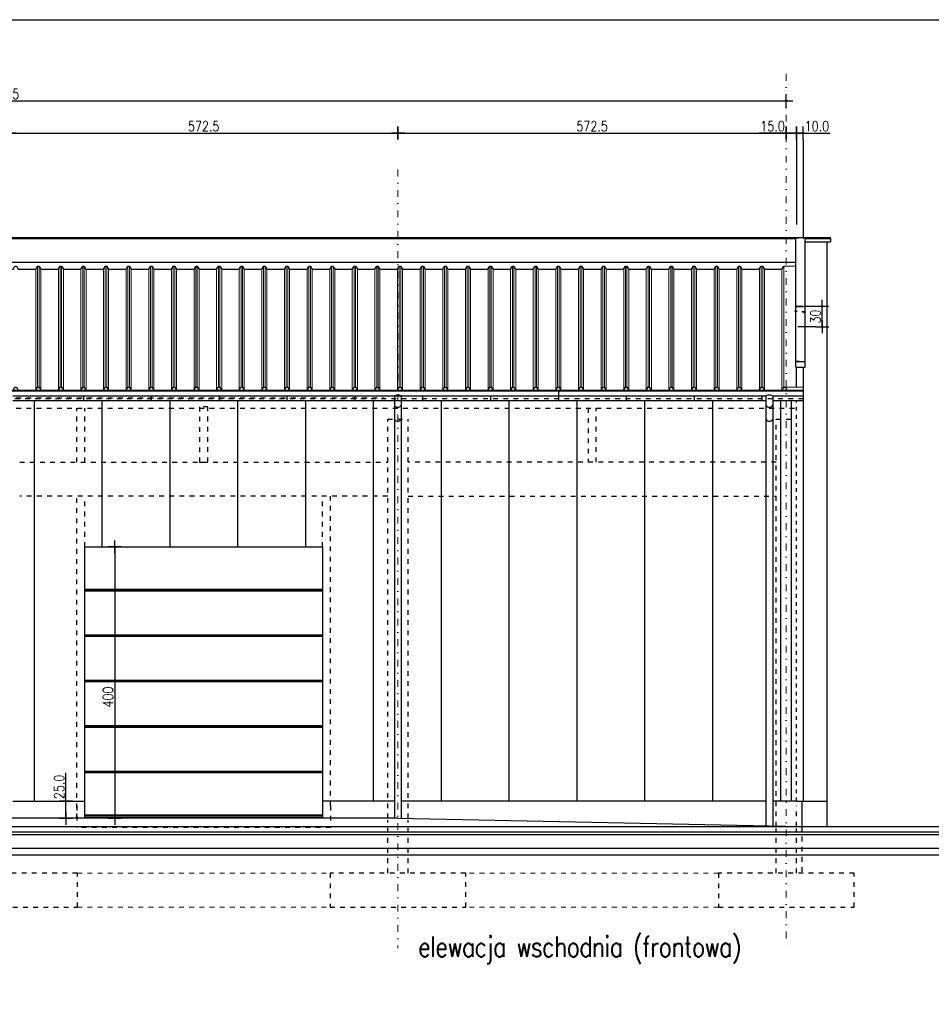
# Model space of a CAD drawing. Header units: millimetres. Extents: x 22865 to 60762, y -18816 to 15611.
# Tile 205 of 256: x 37293 to 38637, y 2875 to 4326. Entities that reach past the tile are written whole.
import ezdxf

# ---------------------------------------------------------------- set-up
doc = ezdxf.new("R2010")
doc.units = ezdxf.units.MM
for name, pattern in [('1_12', [3, 1, -1, 0, -1]), ('1_OTDI', [0]), ('CENTER', [2, 1.25, -0.25, 0.25, -0.25]), ('DASHED', [15, 7, -8]), ('HIDDEN', [0.375, 0.25, -0.125])]:
    doc.linetypes.add(name, pattern=pattern)
for name, color, linetype in [('18', 1, 'Continuous'), ('35', 3, 'Continuous'), ('bramy przemyslowe', 5, 'Continuous'), ('GR_018', 1, 'Continuous'), ('KONCEPCJA-NAWIERZCHNIE', 252, 'Continuous'), ('OPISY-KONCEPCJA', 6, 'Continuous'), ('plyty warstwowe PIR', 200, 'Continuous'), ('RAMLA', 2, 'Continuous'), ('RDZENIE', 3, 'Continuous'), ('SCIANY+ELEM-NIEWIDOCZNE', 250, 'DASHED'), ('widokowa', 2, 'Continuous'), ('WYMIARY', 6, 'Continuous')]:
    doc.layers.add(name, color=color, linetype=linetype)
doc.layers.add('CIENKA', color=1, linetype='Continuous', lineweight=13)
doc.layers.add('Nowe_Archibet 420-K Ściany_Nr_pióra__162', color=252, linetype='Continuous', lineweight=5)
doc.layers.add('OSIE SCIAN', color=151, linetype='Continuous', lineweight=18, plot=False)
doc.layers.add('sciany ppozarowe', color=10, linetype='Continuous', lineweight=18, plot=False)
doc.styles.add('1-100', font='simplex.shx', dxfattribs={"width": 0.8, "height": 15})
doc.styles.add('1-50', font='simplex.shx', dxfattribs={"width": 0.8, "height": 12})
doc.dimstyles.new('1-100', dxfattribs={"dimscale": 0.5, "dimtxt": 100, "dimasz": 1, "dimexe": 0.18, "dimexo": 0.0625, "dimgap": 5, "dimtad": 1, "dimdec": 1, "dimzin": 0, "dimdsep": 46, "dimtxsty": '1-100', "dimblk1": 'K', "dimblk2": 'K', "dimsah": 1, "dimcen": 0.09, "dimse1": 1, "dimse2": 1, "dimadec": 0, "dimazin": 0, "dimtfac": 1, "dimtdec": 1, "dimtofl": 0, "dimtmove": 0, "dimatfit": 3, "dimldrblk": 'K', "dimfxl": 0, "dimtolj": 1, "dimtzin": 0, "dimarcsym": 0})

# ---------------------------------------------------------------- blocks, each defined once
blk = doc.blocks.new('Śruba ze łbem sześciokątnym - 6 x80 mm bok')
at = {"layer": 'GR_018', "linetype": 'CENTER', "ltscale": 0.25}
blk.add_line((-21, 0), (40, 0), dxfattribs=at)
at = {"layer": 'GR_018', "linetype": 'Continuous'}
for p, q in [((-6, 5), (-11, 5)), ((-11, -4), (-11, 4)), ((-6, 2), (-11, 2)), ((-6, -5), (-6, 5)), ((-6, 5), (-6, 5)), ((-5, -5), (-5, 5)), ((-2, 9), (-4, 9)), ((-4, -9), (-4, 9)), ((-2, 9), (-2, -9)), ((0, 8), (-2, 8)), ((0, -8), (0, 8)), ((0, 3), (0, 2)), ((0, 2), (0, 2)), ((-6, -2), (-11, -2)), ((-6, -5), (-11, -5)), ((-6, -5), (-6, -5)), ((-2, -9), (-4, -9)), ((0, -8), (-2, -8))]:
    blk.add_line(p, q, dxfattribs=at)
at = {"layer": 'GR_018', "linetype": 'HIDDEN', "ltscale": 0.25}
for p, q in [((0, 3), (1, 2)), ((2, -3), (0, 3)), ((1, -2), (0, 2)), ((1, 2), (3, 2)), ((2, -2), (1, 2)), ((4, -3), (3, 3)), ((3, 3), (4, 2)), ((3, 3), (3, 2)), ((4, -2), (3, 2)), ((5, -2), (4, 2)), ((4, 2), (6, 2)), ((6, 3), (7, 2)), ((6, 3), (6, 2)), ((7, -3), (6, 3)), ((7, -2), (6, 2)), ((8, -2), (7, 2)), ((7, 2), (9, 2)), ((9, 3), (9, 2)), ((9, 3), (9, 2)), ((10, -3), (9, 3)), ((9, -2), (9, 2)), ((9, 2), (11, 2)), ((10, -2), (9, 2)), ((12, 3), (11, 2)), ((12, -2), (11, 2)), ((13, -3), (12, 3)), ((12, 3), (12, 2)), ((13, -2), (12, 2)), ((12, 2), (14, 2)), ((16, -3), (14, 3)), ((14, 3), (14, 2)), ((14, 3), (15, 2)), ((15, -2), (14, 2)), ((15, 2), (17, 2)), ((16, -2), (15, 2)), ((18, -3), (17, 3)), ((17, 3), (18, 2)), ((17, 3), (17, 2)), ((18, -2), (17, 2)), ((19, -2), (18, 2)), ((18, 2), (20, 2)), ((20, 3), (21, 2)), ((20, 3), (20, 2)), ((21, -3), (20, 3)), ((21, -2), (20, 2)), ((21, -2), (21, 2)), ((21, 2), (23, 2)), ((23, 3), (23, 2)), ((23, 3), (23, 2)), ((24, -3), (23, 3)), ((24, -2), (23, 2)), ((23, -2), (23, 2)), ((23, 2), (25, 2)), ((26, 3), (25, 2)), ((26, -2), (25, 2)), ((26, 3), (26, 2)), ((27, -3), (26, 3)), ((26, 2), (28, 2)), ((27, -2), (26, 2)), ((27, 2), (34, 2)), ((36, 0), (31, 2)), ((36, 0), (34, 2)), ((36, 0), (34, -2)), ((0, -2), (1, -2)), ((2, -3), (1, -2)), ((2, -2), (4, -2)), ((2, -3), (2, -2)), ((4, -3), (4, -2)), ((4, -3), (5, -2)), ((5, -2), (7, -2)), ((7, -3), (8, -2)), ((7, -3), (7, -2)), ((8, -2), (9, -2)), ((10, -3), (9, -2)), ((10, -3), (10, -2)), ((10, -2), (12, -2)), ((13, -3), (12, -2)), ((13, -3), (13, -2)), ((13, -2), (15, -2)), ((16, -3), (15, -2)), ((16, -2), (18, -2)), ((16, -3), (16, -2)), ((18, -3), (18, -2)), ((18, -3), (19, -2)), ((19, -2), (21, -2)), ((21, -3), (21, -2)), ((21, -3), (21, -2)), ((21, -2), (23, -2)), ((24, -3), (23, -2)), ((24, -3), (24, -2)), ((24, -2), (26, -2)), ((27, -3), (26, -2)), ((27, -3), (27, -2)), ((27, -2), (29, -2)), ((27, -2), (34, -2))]:
    blk.add_line(p, q, dxfattribs=at)
at = {"layer": 'GR_018', "linetype": 'Continuous'}
for centre, major_axis, start_param, end_param in [((-11, 4), (-0.491, 0), -1.570796, 0), ((-9, 3), (2.47, 0), 2.531707, 3.751478), ((-2, 0), (-9.23, 0), -0.312174, 0.312038), ((-6, 5), (-0.491, 0), -1.570796, 0), ((-6, 5), (-0.491, 0), 3.141593, 4.712389), ((37, 0), (-41.9, 0), -0.28188, -0.093088), ((-9, -3), (2.47, 0), 2.531707, 3.751478), ((-11, -4), (0.491, 0), 3.141593, 4.712389), ((-6, -5), (0.491, 0), 3.141593, 4.712389), ((-6, -5), (0.491, 0), 4.712389, 6.283185), ((37, 0), (41.9, 0), 3.234681, 3.423473)]:
    blk.add_ellipse(centre, major_axis=major_axis, ratio=0.814815, start_param=start_param, end_param=end_param, dxfattribs=at)
at = {"layer": 'GR_018', "linetype": 'HIDDEN', "ltscale": 0.25}
blk.add_ellipse((36, 14), major_axis=(16.7, 0), ratio=0.814815, start_param=4.129475, end_param=4.712389, dxfattribs=at)
blk = doc.blocks.new('K')
for p, q in [((-19.1, 0), (19.1, 0)), ((0, -19.1), (0, 19.1))]:
    blk.add_line(p, q)
blk.add_circle((0, 0), 2.02)
blk = doc.blocks.new('*D810')
at = {"layer": 'WYMIARY', "color": 0, "lineweight": -2}
blk.add_line((38476, 3874.3), (38476, 3903.3), dxfattribs=at)
at = {"layer": 'WYMIARY', "color": 0, "linetype": 'ByBlock', "lineweight": -2, "xscale": 0.5, "yscale": 0.5, "zscale": 0.5}
for p, rotation in [((38476, 3903.8), 90), ((38476, 3873.8), 270)]:
    blk.add_blockref('K', p, dxfattribs=dict(at, rotation=rotation))
at = {"layer": 'WYMIARY', "color": 0, "insert": (38466, 3888.8), "char_height": 15, "attachment_point": 5, "rotation": 90, "style": '1-100'}
blk.add_mtext('\\A1;30', dxfattribs=at)
blk = doc.blocks.new('*D832')
at = {"layer": 'WYMIARY', "color": 0, "lineweight": -2}
blk.add_line((37278.5, 4159.4), (37850, 4159.4), dxfattribs=at)
at = {"layer": 'WYMIARY', "color": 0, "linetype": 'ByBlock', "lineweight": -2, "xscale": 0.5, "yscale": 0.5, "zscale": 0.5, "rotation": 180}
blk.add_blockref('K', (37278, 4159.4), dxfattribs=at)
at = {"layer": 'WYMIARY', "color": 0, "linetype": 'ByBlock', "lineweight": -2, "xscale": 0.5, "yscale": 0.5, "zscale": 0.5}
blk.add_blockref('K', (37850.5, 4159.4), dxfattribs=at)
at = {"layer": 'WYMIARY', "color": 0, "insert": (37564.2, 4169.4), "char_height": 15, "attachment_point": 5, "style": '1-100'}
blk.add_mtext('\\A1;572.5', dxfattribs=at)
blk = doc.blocks.new('*D833')
at = {"layer": 'WYMIARY', "color": 0, "lineweight": -2}
blk.add_line((37851, 4159.4), (38422.5, 4159.4), dxfattribs=at)
at = {"layer": 'WYMIARY', "color": 0, "linetype": 'ByBlock', "lineweight": -2, "xscale": 0.5, "yscale": 0.5, "zscale": 0.5, "rotation": 180}
blk.add_blockref('K', (37850.5, 4159.4), dxfattribs=at)
at = {"layer": 'WYMIARY', "color": 0, "linetype": 'ByBlock', "lineweight": -2, "xscale": 0.5, "yscale": 0.5, "zscale": 0.5}
blk.add_blockref('K', (38423, 4159.4), dxfattribs=at)
at = {"layer": 'WYMIARY', "color": 0, "insert": (38136.7, 4169.4), "char_height": 15, "attachment_point": 5, "style": '1-100'}
blk.add_mtext('\\A1;572.5', dxfattribs=at)
blk = doc.blocks.new('*D834')
at = {"layer": 'WYMIARY', "color": 0, "lineweight": -2}
for p, q in [((38423, 4159.4), (38383.2, 4159.4)), ((38423.5, 4159.4), (38437.5, 4159.4))]:
    blk.add_line(p, q, dxfattribs=at)
at = {"layer": 'WYMIARY', "color": 0, "linetype": 'ByBlock', "lineweight": -2, "xscale": 0.5, "yscale": 0.5, "zscale": 0.5, "rotation": 180}
blk.add_blockref('K', (38423, 4159.4), dxfattribs=at)
at = {"layer": 'WYMIARY', "color": 0, "linetype": 'ByBlock', "lineweight": -2, "xscale": 0.5, "yscale": 0.5, "zscale": 0.5}
blk.add_blockref('K', (38438, 4159.4), dxfattribs=at)
at = {"layer": 'WYMIARY', "color": 0, "insert": (38402.8, 4169.4), "char_height": 15, "attachment_point": 5, "style": '1-100'}
blk.add_mtext('\\A1;15.0', dxfattribs=at)
blk = doc.blocks.new('*D835')
at = {"layer": 'WYMIARY', "color": 0, "lineweight": -2}
for p, q in [((38438.5, 4159.4), (38447.5, 4159.4)), ((38448, 4159.4), (38487.8, 4159.4))]:
    blk.add_line(p, q, dxfattribs=at)
at = {"layer": 'WYMIARY', "color": 0, "linetype": 'ByBlock', "lineweight": -2, "xscale": 0.5, "yscale": 0.5, "zscale": 0.5, "rotation": 180}
blk.add_blockref('K', (38438, 4159.4), dxfattribs=at)
at = {"layer": 'WYMIARY', "color": 0, "linetype": 'ByBlock', "lineweight": -2, "xscale": 0.5, "yscale": 0.5, "zscale": 0.5}
blk.add_blockref('K', (38448, 4159.4), dxfattribs=at)
at = {"layer": 'WYMIARY', "color": 0, "insert": (38468.1, 4169.4), "char_height": 15, "attachment_point": 5, "style": '1-100'}
blk.add_mtext('\\A1;10.0', dxfattribs=at)
blk = doc.blocks.new('*D836')
at = {"layer": 'WYMIARY', "color": 0, "lineweight": -2}
blk.add_line((36106, 4206.9), (38422.5, 4206.9), dxfattribs=at)
at = {"layer": 'WYMIARY', "color": 0, "linetype": 'ByBlock', "lineweight": -2, "xscale": 0.5, "yscale": 0.5, "zscale": 0.5, "rotation": 180}
blk.add_blockref('K', (36105.5, 4206.9), dxfattribs=at)
at = {"layer": 'WYMIARY', "color": 0, "linetype": 'ByBlock', "lineweight": -2, "xscale": 0.5, "yscale": 0.5, "zscale": 0.5}
blk.add_blockref('K', (38423, 4206.9), dxfattribs=at)
at = {"layer": 'WYMIARY', "color": 0, "insert": (37264.2, 4216.9), "char_height": 15, "attachment_point": 5, "style": '1-100'}
blk.add_mtext('\\A1;2317.5', dxfattribs=at)
blk = doc.blocks.new('*D837')
at = {"layer": 'WYMIARY', "color": 0, "lineweight": -2}
for p, q in [((37361.1, 3174.3), (37361.1, 3216.4)), ((37361.1, 3149.8), (37361.1, 3173.8))]:
    blk.add_line(p, q, dxfattribs=at)
at = {"layer": 'WYMIARY', "color": 0, "linetype": 'ByBlock', "lineweight": -2, "xscale": 0.5, "yscale": 0.5, "zscale": 0.5}
for p, rotation in [((37361.1, 3174.3), 90), ((37361.1, 3149.3), 270)]:
    blk.add_blockref('K', p, dxfattribs=dict(at, rotation=rotation))
at = {"layer": 'WYMIARY', "color": 0, "ltscale": 0.2, "insert": (37351.1, 3195.6), "char_height": 15, "attachment_point": 5, "rotation": 90, "style": '1-100'}
blk.add_mtext('\\A1;25.0', dxfattribs=at)
blk = doc.blocks.new('*D1593')
at = {"layer": 'WYMIARY', "color": 0, "lineweight": -2}
blk.add_line((37433.1, 3548.8), (37433.1, 3149.8), dxfattribs=at)
at = {"layer": 'WYMIARY', "color": 0, "linetype": 'ByBlock', "lineweight": -2, "xscale": 0.5, "yscale": 0.5, "zscale": 0.5}
for p, rotation in [((37433.1, 3549.3), 90), ((37433.1, 3149.3), 270)]:
    blk.add_blockref('K', p, dxfattribs=dict(at, rotation=rotation))
at = {"layer": 'WYMIARY', "color": 0, "ltscale": 0.2, "insert": (37423.1, 3328), "char_height": 15, "attachment_point": 5, "rotation": 90, "style": '1-100'}
blk.add_mtext('\\A1;400', dxfattribs=at)

msp = doc.modelspace()

# ---------------------------------------------------------------- linework, layer by layer
at = {"layer": '18'}
for p, q in [((36127.95, 4003.84), (38436.89, 4003.81)), ((38450.79, 4005.48), (38436.89, 4003.81)), ((38436.89, 3814.48), (38436.89, 4003.81)), ((38450.79, 3814.48), (38450.79, 4005.48)), ((38436.89, 3968.67), (37023.52, 3968.67)), ((38436.89, 3822.81), (38450.79, 3822.81)), ((38441.81, 3822.81), (38436.89, 3822.81)), ((38436.89, 3814.48), (38450.79, 3814.48))]:
    msp.add_line(p, q, dxfattribs=at)
at = {"layer": '35', "ltscale": 50, "const_width": 0.1}
msp.add_lwpolyline([(38437.09, 3894.53), (38437.09, 3893.83, -0.4142136), (38436.99, 3893.73, -0.4142136), (38436.89, 3893.83), (38436.89, 3904.13, -0.4142136), (38436.99, 3904.23), (38450.69, 3904.23, -0.4142136), (38450.79, 3904.13), (38450.79, 3896, -0.5773503), (38450.64, 3895.91), (38448.44, 3897.18, 0.5773503), (38448.29, 3897.1), (38448.29, 3893.83, -0.4142136), (38448.19, 3893.73), (38448.19, 3893.73, -0.4142136), (38448.09, 3893.83), (38448.09, 3894.53)], format="xyb", dxfattribs=at)
at = {"layer": '35', "const_width": 0.1}
msp.add_lwpolyline([(38432.26, 3878.54), (38437.22, 3878.54, 0.4142136), (38437.42, 3878.74), (38437.42, 3896.03)], format="xyb", dxfattribs=at)
at = {"layer": 'bramy przemyslowe', "ltscale": 0.2}
msp.add_line((38450.69, 3896), (38450.69, 3895.22), dxfattribs=at)
at = {"layer": 'bramy przemyslowe', "linetype": 'DASHED'}
msp.add_line((38447.97, 3767.81), (36122.97, 3767.81), dxfattribs=at)
at = {"layer": 'CIENKA', "color": 251}
for p, q in [((38487.97, 4005.48), (34877.97, 4005.48)), ((38487.97, 4005.48), (38487.97, 4003.81)), ((37319.19, 3963.23), (37319.19, 3784.73)), ((37321.44, 3784.73), (37321.44, 3963.23)), ((37321.44, 3963.23), (37321.44, 3784.73)), ((37352.53, 3963.23), (37352.53, 3784.73)), ((37354.78, 3963.23), (37354.78, 3784.73)), ((37385.86, 3963.23), (37385.86, 3784.73)), ((37388.12, 3963.23), (37388.12, 3784.73)), ((37419.2, 3963.23), (37419.2, 3784.73)), ((37421.45, 3784.73), (37421.45, 3963.23)), ((37421.45, 3963.23), (37421.45, 3784.73)), ((37452.53, 3963.23), (37452.53, 3784.73)), ((37454.79, 3963.23), (37454.79, 3784.73)), ((37485.87, 3963.23), (37485.87, 3784.73)), ((37488.12, 3963.23), (37488.12, 3784.73)), ((37519.2, 3963.23), (37519.2, 3784.73)), ((37521.46, 3784.73), (37521.46, 3963.23)), ((37521.46, 3963.23), (37521.46, 3784.73)), ((37552.54, 3963.23), (37552.54, 3784.73)), ((37554.79, 3963.23), (37554.79, 3784.73)), ((37585.88, 3963.23), (37585.88, 3784.73)), ((37588.13, 3963.23), (37588.13, 3784.73)), ((37619.21, 3963.23), (37619.21, 3784.73)), ((37621.47, 3784.73), (37621.47, 3963.23)), ((37621.47, 3963.23), (37621.47, 3784.73)), ((37652.55, 3963.23), (37652.55, 3784.73)), ((37654.8, 3963.23), (37654.8, 3784.73)), ((37685.89, 3963.23), (37685.89, 3784.73)), ((37688.14, 3963.23), (37688.14, 3784.73)), ((37719.22, 3963.23), (37719.22, 3784.73)), ((37721.47, 3784.73), (37721.47, 3963.23)), ((37721.47, 3963.23), (37721.47, 3784.73)), ((37752.56, 3963.23), (37752.56, 3784.73)), ((37754.81, 3963.23), (37754.81, 3784.73)), ((37785.89, 3963.23), (37785.89, 3784.73)), ((37788.15, 3963.23), (37788.15, 3784.73)), ((37819.23, 3963.23), (37819.23, 3784.73)), ((37821.48, 3784.73), (37821.48, 3963.23)), ((37821.48, 3963.23), (37821.48, 3784.73)), ((37852.56, 3963.23), (37852.56, 3784.73)), ((37854.82, 3963.23), (37854.82, 3784.73)), ((37885.9, 3963.23), (37885.9, 3784.73)), ((37888.15, 3963.23), (37888.15, 3784.73)), ((37919.23, 3963.23), (37919.23, 3784.73)), ((37921.49, 3784.73), (37921.49, 3963.23)), ((37921.49, 3963.23), (37921.49, 3784.73)), ((37952.57, 3963.23), (37952.57, 3784.73)), ((37954.82, 3963.23), (37954.82, 3784.73)), ((37985.91, 3963.23), (37985.91, 3784.73)), ((37988.16, 3963.23), (37988.16, 3784.73)), ((38019.24, 3963.23), (38019.24, 3784.73)), ((38021.5, 3784.73), (38021.5, 3963.23)), ((38021.5, 3963.23), (38021.5, 3784.73)), ((38052.58, 3963.23), (38052.58, 3784.73)), ((38054.83, 3963.23), (38054.83, 3784.73)), ((38085.92, 3963.23), (38085.92, 3784.73)), ((38088.17, 3963.23), (38088.17, 3784.73)), ((38119.25, 3963.23), (38119.25, 3784.73)), ((38121.5, 3784.73), (38121.5, 3963.23)), ((38121.5, 3963.23), (38121.5, 3784.73)), ((38152.59, 3963.23), (38152.59, 3784.73)), ((38154.84, 3963.23), (38154.84, 3784.73)), ((38185.92, 3963.23), (38185.92, 3784.73)), ((38188.18, 3963.23), (38188.18, 3784.73)), ((38219.26, 3963.23), (38219.26, 3784.73)), ((38221.51, 3784.73), (38221.51, 3963.23)), ((38221.51, 3963.23), (38221.51, 3784.73)), ((38252.59, 3963.23), (38252.59, 3784.73)), ((38254.85, 3963.23), (38254.85, 3784.73)), ((38285.93, 3963.23), (38285.93, 3784.73)), ((38288.18, 3963.23), (38288.18, 3784.73)), ((38319.26, 3963.23), (38319.26, 3784.73)), ((38321.52, 3784.73), (38321.52, 3963.23)), ((38321.52, 3963.23), (38321.52, 3784.73)), ((38352.6, 3963.23), (38352.6, 3784.73)), ((38354.85, 3963.23), (38354.85, 3784.73)), ((38385.94, 3963.23), (38385.94, 3784.73)), ((38388.19, 3963.23), (38388.19, 3784.73)), ((37316.58, 3958.73), (37316.59, 3780.23)), ((37324.04, 3780.23), (37324.04, 3958.73)), ((37324.04, 3958.73), (37324.04, 3780.23)), ((37349.93, 3958.74), (37349.93, 3780.23)), ((37357.38, 3958.73), (37357.38, 3780.23)), ((37383.26, 3958.74), (37383.26, 3780.23)), ((37390.72, 3958.73), (37390.72, 3780.23)), ((37416.59, 3958.73), (37416.6, 3780.23)), ((37424.05, 3780.23), (37424.05, 3958.73)), ((37424.05, 3958.73), (37424.05, 3780.23)), ((37449.93, 3958.74), (37449.93, 3780.23)), ((37457.39, 3958.73), (37457.39, 3780.23)), ((37483.27, 3958.74), (37483.27, 3780.23)), ((37490.72, 3958.73), (37490.72, 3780.23)), ((37516.6, 3958.73), (37516.6, 3780.23)), ((37524.06, 3780.23), (37524.06, 3958.73)), ((37524.06, 3958.73), (37524.06, 3780.23)), ((37549.94, 3958.74), (37549.94, 3780.23)), ((37557.39, 3958.73), (37557.39, 3780.23)), ((37583.28, 3958.74), (37583.28, 3780.23)), ((37590.73, 3958.73), (37590.73, 3780.23)), ((37616.6, 3958.73), (37616.61, 3780.23)), ((37624.07, 3780.23), (37624.07, 3958.73)), ((37624.07, 3958.73), (37624.07, 3780.23)), ((37649.95, 3958.74), (37649.95, 3780.23)), ((37657.4, 3958.73), (37657.4, 3780.23)), ((37683.29, 3958.74), (37683.29, 3780.23)), ((37690.74, 3958.73), (37690.74, 3780.23)), ((37716.61, 3958.73), (37716.62, 3780.23)), ((37724.07, 3780.23), (37724.07, 3958.73)), ((37724.07, 3958.73), (37724.07, 3780.23)), ((37749.96, 3958.74), (37749.96, 3780.23)), ((37757.41, 3958.73), (37757.41, 3780.23)), ((37783.29, 3958.74), (37783.29, 3780.23)), ((37790.75, 3958.73), (37790.75, 3780.23)), ((37816.62, 3958.73), (37816.63, 3780.23)), ((37824.08, 3780.23), (37824.08, 3958.73)), ((37824.08, 3958.73), (37824.08, 3780.23)), ((37849.96, 3958.74), (37849.96, 3780.23)), ((37857.42, 3958.73), (37857.42, 3780.23)), ((37883.3, 3958.74), (37883.3, 3780.23)), ((37890.75, 3958.73), (37890.75, 3780.23)), ((37916.63, 3958.73), (37916.63, 3780.23)), ((37924.09, 3780.23), (37924.09, 3958.73)), ((37924.09, 3958.73), (37924.09, 3780.23)), ((37949.97, 3958.74), (37949.97, 3780.23)), ((37957.42, 3958.73), (37957.42, 3780.23)), ((37983.31, 3958.74), (37983.31, 3780.23)), ((37990.76, 3958.73), (37990.76, 3780.23)), ((38016.63, 3958.73), (38016.64, 3780.23)), ((38024.1, 3780.23), (38024.1, 3958.73)), ((38024.1, 3958.73), (38024.1, 3780.23)), ((38049.98, 3958.74), (38049.98, 3780.23)), ((38057.43, 3958.73), (38057.43, 3780.23)), ((38083.32, 3958.74), (38083.32, 3780.23)), ((38090.77, 3958.73), (38090.77, 3780.23)), ((38116.64, 3958.73), (38116.65, 3780.23)), ((38124.1, 3780.23), (38124.1, 3958.73)), ((38124.1, 3958.73), (38124.1, 3780.23)), ((38149.99, 3958.74), (38149.99, 3780.23)), ((38157.44, 3958.73), (38157.44, 3780.23)), ((38183.32, 3958.74), (38183.32, 3780.23)), ((38190.78, 3958.73), (38190.78, 3780.23)), ((38216.65, 3958.73), (38216.66, 3780.23)), ((38224.11, 3780.23), (38224.11, 3958.73)), ((38224.11, 3958.73), (38224.11, 3780.23)), ((38249.99, 3958.74), (38249.99, 3780.23)), ((38257.45, 3958.73), (38257.45, 3780.23)), ((38283.33, 3958.74), (38283.33, 3780.23)), ((38290.78, 3958.73), (38290.78, 3780.23)), ((38316.66, 3958.73), (38316.66, 3780.23)), ((38324.12, 3780.23), (38324.12, 3958.73)), ((38324.12, 3958.73), (38324.12, 3780.23)), ((38350, 3958.74), (38350, 3780.23)), ((38357.45, 3958.73), (38357.45, 3780.23)), ((38383.34, 3958.74), (38383.34, 3780.23)), ((38390.79, 3958.73), (38390.79, 3780.23))]:
    msp.add_line(p, q, dxfattribs=at)
at = {"layer": 'CIENKA', "color": 9}
for p, q in [((38419.18, 3784.73), (38419.19, 3963.23)), ((38419.19, 3963.23), (38436.89, 3963.23)), ((38416.58, 3780.23), (38416.58, 3958.73)), ((38419.18, 3784.73), (38447.97, 3784.73))]:
    msp.add_line(p, q, dxfattribs=at)
at = {"layer": 'CIENKA', "color": 9, "linetype": 'DASHED'}
for p, q in [((37377.97, 3068.31), (37750.47, 3068.31)), ((38322.97, 3068.31), (37950.47, 3068.31)), ((37377.97, 3018.31), (37750.47, 3018.31)), ((38322.97, 3018.31), (37950.47, 3018.31))]:
    msp.add_line(p, q, dxfattribs=at)
at = {"layer": 'KONCEPCJA-NAWIERZCHNIE', "color": 4}
for p, q in [((34718.14, 3137.31), (38445.97, 3137.31)), ((38116.18, 3137.31), (38776.54, 3137.31)), ((34718.14, 3129.31), (38445.97, 3129.31)), ((38445.97, 3129.31), (38776.54, 3129.31))]:
    msp.add_line(p, q, dxfattribs=at)
at = {"layer": 'KONCEPCJA-NAWIERZCHNIE', "color": 3}
for p, q in [((34718.14, 3125.31), (38445.97, 3125.31)), ((38445.97, 3125.31), (38776.54, 3125.31)), ((34718.14, 3105.31), (38445.97, 3105.31)), ((34718.14, 3095.31), (38445.97, 3095.31)), ((38445.97, 3105.31), (38776.54, 3105.31)), ((38445.97, 3095.31), (38776.54, 3095.31))]:
    msp.add_line(p, q, dxfattribs=at)
at = {"layer": 'Nowe_Archibet 420-K Ściany_Nr_pióra__162', "color": 252, "lineweight": 5}
for p, q in [((37739.22, 3486.88), (37389.22, 3486.88)), ((37739.22, 3486.28), (37389.22, 3486.28)), ((37739.22, 3485.46), (37389.22, 3485.46)), ((37739.22, 3484.31), (37389.22, 3484.31)), ((37739.22, 3419.88), (37389.22, 3419.88)), ((37739.22, 3419.28), (37389.22, 3419.28)), ((37739.22, 3418.46), (37389.22, 3418.46)), ((37739.22, 3417.31), (37389.22, 3417.31)), ((37739.22, 3352.88), (37389.22, 3352.88)), ((37739.22, 3352.28), (37389.22, 3352.28)), ((37739.22, 3351.46), (37389.22, 3351.46)), ((37739.22, 3350.31), (37389.22, 3350.31)), ((37739.22, 3285.88), (37389.22, 3285.88)), ((37739.22, 3285.28), (37389.22, 3285.28)), ((37739.22, 3284.46), (37389.22, 3284.46)), ((37739.22, 3283.31), (37389.22, 3283.31)), ((37739.22, 3218.88), (37389.22, 3218.88)), ((37739.22, 3218.28), (37389.22, 3218.28)), ((37739.22, 3217.46), (37389.22, 3217.46)), ((37739.22, 3216.31), (37389.22, 3216.31)), ((37739.22, 3154.26), (37389.22, 3154.26)), ((37739.22, 3153.66), (37389.22, 3153.66)), ((37739.22, 3153.64), (37389.22, 3153.64)), ((37739.22, 3153.6), (37389.22, 3153.6)), ((37739.22, 3153.54), (37389.22, 3153.54)), ((37739.22, 3151.38), (37389.22, 3151.38)), ((37739.22, 3151.11), (37389.22, 3151.11)), ((37739.22, 3150.92), (37389.22, 3150.92)), ((37739.22, 3150.83), (37389.22, 3150.83)), ((37739.22, 3150.8), (37389.22, 3150.8)), ((37739.22, 3150.57), (37389.22, 3150.57)), ((37739.22, 3150.29), (37389.22, 3150.29)), ((37739.22, 3150), (37389.22, 3150)), ((37739.22, 3149.76), (37389.22, 3149.76)), ((37739.22, 3149.32), (37389.22, 3149.32))]:
    msp.add_line(p, q, dxfattribs=at)
at = {"layer": 'OSIE SCIAN', "linetype": '1_12', "lineweight": 15, "ltscale": 10}
msp.add_line((38422.97, 4246.41), (38422.97, 2957.76), dxfattribs=at)
at = {"layer": 'OSIE SCIAN', "color": 0, "linetype": '1_12', "lineweight": 15, "ltscale": 10}
msp.add_line((37850.47, 4105.48), (37850.47, 2957.76), dxfattribs=at)
at = {"layer": 'plyty warstwowe PIR', "lineweight": -2}
for p, q in [((38447.97, 3903.76), (38437.97, 3903.76)), ((38447.97, 3903.76), (38437.97, 3903.76)), ((38437.97, 3784.73), (38437.97, 3814.48)), ((38447.97, 3814.48), (38447.97, 3174.31)), ((36122.97, 3780.23), (38447.97, 3780.23)), ((38392.97, 3764.56), (37282.97, 3764.56)), ((37314.22, 3764.56), (37314.22, 3174.31)), ((37414.22, 3764.56), (37414.22, 3549.31)), ((37514.22, 3764.56), (37514.22, 3549.31)), ((37614.22, 3764.56), (37614.22, 3549.31)), ((37714.22, 3764.56), (37714.22, 3549.31)), ((37814.22, 3764.56), (37814.22, 3174.31)), ((37914.22, 3764.56), (37914.22, 3174.31)), ((37914.22, 3764.56), (37914.22, 3174.31)), ((38014.22, 3764.56), (38014.22, 3174.31)), ((38114.22, 3764.56), (38114.22, 3174.31)), ((38214.22, 3764.56), (38214.22, 3174.31)), ((38314.22, 3764.56), (38314.22, 3174.31)), ((38447.97, 3764.56), (38402.97, 3764.56)), ((38414.22, 3764.56), (38414.22, 3174.31)), ((37282.97, 3174.31), (37389.22, 3174.31)), ((37845.47, 3174.31), (37739.22, 3174.31)), ((38392.97, 3174.31), (37855.47, 3174.31)), ((38437.97, 3174.31), (38402.97, 3174.31)), ((38437.97, 3174.31), (38447.97, 3174.31))]:
    msp.add_line(p, q, dxfattribs=at)
at = {"layer": 'plyty warstwowe PIR'}
for p, q in [((37386.97, 3780.23), (37386.97, 3778.89)), ((37486.97, 3780.23), (37486.97, 3778.89)), ((37586.97, 3780.23), (37586.97, 3778.89)), ((37686.97, 3780.23), (37686.97, 3778.89)), ((37786.97, 3780.23), (37786.97, 3778.89)), ((37886.97, 3780.23), (37886.97, 3778.89)), ((37986.97, 3780.23), (37986.97, 3778.89)), ((38086.97, 3780.23), (38086.97, 3764.56)), ((38186.97, 3780.23), (38186.97, 3778.89)), ((38286.97, 3780.23), (38286.97, 3778.89)), ((38386.97, 3780.23), (38386.97, 3778.89)), ((37386.97, 3771.39), (37386.97, 3764.56)), ((37486.97, 3771.39), (37486.97, 3764.56)), ((37586.97, 3771.39), (37586.97, 3764.56)), ((37686.97, 3771.39), (37686.97, 3764.56)), ((37786.97, 3771.39), (37786.97, 3764.56)), ((37886.97, 3771.39), (37886.97, 3764.56)), ((37986.97, 3771.39), (37986.97, 3764.56)), ((38186.97, 3771.39), (38186.97, 3764.56)), ((38286.97, 3771.39), (38286.97, 3764.56)), ((38386.97, 3771.39), (38386.97, 3764.56))]:
    msp.add_line(p, q, dxfattribs=at)
at = {"layer": 'plyty warstwowe PIR', "color": 8, "lineweight": -2}
msp.add_line((38429.97, 3764.56), (38429.97, 3174.31), dxfattribs=at)
at = {"layer": 'plyty warstwowe PIR', "linetype": 'DASHED', "lineweight": -2, "ltscale": 0.8}
msp.add_line((38437.97, 3174.31), (38437.97, 3764.56), dxfattribs=at)
at = {"layer": 'plyty warstwowe PIR', "lineweight": -2}
for points in [[(37220.31, 3963.23), (37221.44, 3963.23), (37224.04, 3958.73), (37249.92, 3958.73), (37252.52, 3963.23), (37254.77, 3963.23), (37257.37, 3958.73), (37283.25, 3958.73), (37285.85, 3963.23), (37288.1, 3963.23), (37290.7, 3958.73), (37316.58, 3958.73), (37319.18, 3963.23), (37320.31, 3963.23)], [(37320.31, 3963.23), (37321.44, 3963.23), (37324.04, 3958.73), (37349.92, 3958.73), (37352.52, 3963.23), (37354.77, 3963.23), (37357.37, 3958.73), (37383.25, 3958.73), (37385.85, 3963.23), (37388.1, 3963.23), (37390.7, 3958.73), (37416.58, 3958.73), (37419.18, 3963.23), (37420.31, 3963.23)], [(37420.31, 3963.23), (37421.44, 3963.23), (37424.04, 3958.73), (37449.92, 3958.73), (37452.52, 3963.23), (37454.77, 3963.23), (37457.37, 3958.73), (37483.25, 3958.73), (37485.85, 3963.23), (37488.1, 3963.23), (37490.7, 3958.73), (37516.58, 3958.73), (37519.18, 3963.23), (37520.31, 3963.23)], [(37520.31, 3963.23), (37521.44, 3963.23), (37524.04, 3958.73), (37549.92, 3958.73), (37552.52, 3963.23), (37554.77, 3963.23), (37557.37, 3958.73), (37583.25, 3958.73), (37585.85, 3963.23), (37588.1, 3963.23), (37590.7, 3958.73), (37616.58, 3958.73), (37619.18, 3963.23), (37620.31, 3963.23)], [(37620.31, 3963.23), (37621.44, 3963.23), (37624.04, 3958.73), (37649.92, 3958.73), (37652.52, 3963.23), (37654.77, 3963.23), (37657.37, 3958.73), (37683.25, 3958.73), (37685.85, 3963.23), (37688.1, 3963.23), (37690.7, 3958.73), (37716.59, 3958.73), (37719.19, 3963.23), (37720.31, 3963.23)], [(37720.31, 3963.23), (37721.44, 3963.23), (37724.04, 3958.73), (37749.92, 3958.73), (37752.52, 3963.23), (37754.77, 3963.23), (37757.37, 3958.73), (37783.25, 3958.73), (37785.85, 3963.23), (37788.1, 3963.23), (37790.7, 3958.73), (37816.59, 3958.73), (37819.19, 3963.23), (37820.31, 3963.23)], [(37820.31, 3963.23), (37821.44, 3963.23), (37824.04, 3958.73), (37849.92, 3958.73), (37852.52, 3963.23), (37854.77, 3963.23), (37857.37, 3958.73), (37883.25, 3958.73), (37885.85, 3963.23), (37888.1, 3963.23), (37890.7, 3958.73), (37916.59, 3958.73), (37919.19, 3963.23), (37920.31, 3963.23)], [(37920.31, 3963.23), (37921.44, 3963.23), (37924.04, 3958.73), (37949.92, 3958.73), (37952.52, 3963.23), (37954.77, 3963.23), (37957.37, 3958.73), (37983.25, 3958.73), (37985.85, 3963.23), (37988.1, 3963.23), (37990.7, 3958.73), (38016.59, 3958.73), (38019.19, 3963.23), (38020.31, 3963.23)], [(38020.31, 3963.23), (38021.44, 3963.23), (38024.04, 3958.73), (38049.92, 3958.73), (38052.52, 3963.23), (38054.78, 3963.23), (38057.38, 3958.73), (38083.25, 3958.73), (38085.85, 3963.23), (38088.11, 3963.23), (38090.71, 3958.73), (38116.59, 3958.73), (38119.19, 3963.23), (38120.32, 3963.23)], [(38120.32, 3963.23), (38121.44, 3963.23), (38124.04, 3958.73), (38149.92, 3958.73), (38152.52, 3963.23), (38154.78, 3963.23), (38157.38, 3958.73), (38183.25, 3958.73), (38185.85, 3963.23), (38188.11, 3963.23), (38190.71, 3958.73), (38216.59, 3958.73), (38219.19, 3963.23), (38220.32, 3963.23)], [(38220.32, 3963.23), (38221.44, 3963.23), (38224.04, 3958.73), (38249.92, 3958.73), (38252.52, 3963.23), (38254.78, 3963.23), (38257.38, 3958.73), (38283.25, 3958.73), (38285.85, 3963.23), (38288.11, 3963.23), (38290.71, 3958.73), (38316.59, 3958.73), (38319.19, 3963.23), (38320.32, 3963.23)], [(38320.32, 3963.23), (38321.44, 3963.23), (38324.04, 3958.73), (38349.92, 3958.73), (38352.52, 3963.23), (38354.78, 3963.23), (38357.38, 3958.73), (38383.25, 3958.73), (38385.85, 3963.23), (38388.11, 3963.23), (38390.71, 3958.73), (38416.59, 3958.73), (38419.19, 3963.23), (38420.32, 3963.23)], [(37220.3, 3784.73), (37221.43, 3784.73), (37224.03, 3780.23), (37249.91, 3780.23), (37252.51, 3784.73), (37254.76, 3784.73), (37257.36, 3780.23), (37283.24, 3780.23), (37285.84, 3784.73), (37288.09, 3784.73), (37290.69, 3780.23), (37316.58, 3780.23), (37319.18, 3784.73), (37320.3, 3784.73)], [(37320.3, 3784.73), (37321.43, 3784.73), (37324.03, 3780.23), (37349.91, 3780.23), (37352.51, 3784.73), (37354.76, 3784.73), (37357.36, 3780.23), (37383.24, 3780.23), (37385.84, 3784.73), (37388.09, 3784.73), (37390.69, 3780.23), (37416.58, 3780.23), (37419.18, 3784.73), (37420.3, 3784.73)], [(37420.3, 3784.73), (37421.43, 3784.73), (37424.03, 3780.23), (37449.91, 3780.23), (37452.51, 3784.73), (37454.76, 3784.73), (37457.36, 3780.23), (37483.24, 3780.23), (37485.84, 3784.73), (37488.09, 3784.73), (37490.69, 3780.23), (37516.58, 3780.23), (37519.18, 3784.73), (37520.3, 3784.73)], [(37520.3, 3784.73), (37521.43, 3784.73), (37524.03, 3780.23), (37549.91, 3780.23), (37552.51, 3784.73), (37554.76, 3784.73), (37557.36, 3780.23), (37583.24, 3780.23), (37585.84, 3784.73), (37588.09, 3784.73), (37590.69, 3780.23), (37616.58, 3780.23), (37619.18, 3784.73), (37620.3, 3784.73)], [(37620.3, 3784.73), (37621.43, 3784.73), (37624.03, 3780.23), (37649.91, 3780.23), (37652.51, 3784.73), (37654.77, 3784.73), (37657.37, 3780.23), (37683.24, 3780.23), (37685.84, 3784.73), (37688.1, 3784.73), (37690.7, 3780.23), (37716.58, 3780.23), (37719.18, 3784.73), (37720.31, 3784.73)], [(37720.31, 3784.73), (37721.43, 3784.73), (37724.03, 3780.23), (37749.91, 3780.23), (37752.51, 3784.73), (37754.77, 3784.73), (37757.37, 3780.23), (37783.24, 3780.23), (37785.84, 3784.73), (37788.1, 3784.73), (37790.7, 3780.23), (37816.58, 3780.23), (37819.18, 3784.73), (37820.31, 3784.73)], [(37820.31, 3784.73), (37821.43, 3784.73), (37824.03, 3780.23), (37849.91, 3780.23), (37852.51, 3784.73), (37854.77, 3784.73), (37857.37, 3780.23), (37883.24, 3780.23), (37885.84, 3784.73), (37888.1, 3784.73), (37890.7, 3780.23), (37916.58, 3780.23), (37919.18, 3784.73), (37920.31, 3784.73)], [(37920.31, 3784.73), (37921.43, 3784.73), (37924.03, 3780.23), (37949.91, 3780.23), (37952.51, 3784.73), (37954.77, 3784.73), (37957.37, 3780.23), (37983.24, 3780.23), (37985.84, 3784.73), (37988.1, 3784.73), (37990.7, 3780.23), (38016.58, 3780.23), (38019.18, 3784.73), (38020.31, 3784.73)], [(38020.31, 3784.73), (38021.43, 3784.73), (38024.03, 3780.23), (38049.92, 3780.23), (38052.52, 3784.73), (38054.77, 3784.73), (38057.37, 3780.23), (38083.25, 3780.23), (38085.85, 3784.73), (38088.1, 3784.73), (38090.7, 3780.23), (38116.58, 3780.23), (38119.18, 3784.73), (38120.31, 3784.73)], [(38120.31, 3784.73), (38121.44, 3784.73), (38124.04, 3780.23), (38149.92, 3780.23), (38152.52, 3784.73), (38154.77, 3784.73), (38157.37, 3780.23), (38183.25, 3780.23), (38185.85, 3784.73), (38188.1, 3784.73), (38190.7, 3780.23), (38216.58, 3780.23), (38219.18, 3784.73), (38220.31, 3784.73)], [(38220.31, 3784.73), (38221.44, 3784.73), (38224.04, 3780.23), (38249.92, 3780.23), (38252.52, 3784.73), (38254.77, 3784.73), (38257.37, 3780.23), (38283.25, 3780.23), (38285.85, 3784.73), (38288.1, 3784.73), (38290.7, 3780.23), (38316.58, 3780.23), (38319.18, 3784.73), (38320.31, 3784.73)], [(38320.31, 3784.73), (38321.44, 3784.73), (38324.04, 3780.23), (38349.92, 3780.23), (38352.52, 3784.73), (38354.77, 3784.73), (38357.37, 3780.23), (38383.25, 3780.23), (38385.85, 3784.73), (38388.1, 3784.73), (38390.7, 3780.23), (38416.58, 3780.23), (38419.18, 3784.73), (38420.31, 3784.73)], [(38420.31, 3784.73), (38421.44, 3784.73), (38424.04, 3780.23), (38447.97, 3780.23)]]:
    msp.add_lwpolyline(points, dxfattribs=at)
at = {"layer": 'RAMLA', "color": 2}
msp.add_lwpolyline([(33070.79, 4326.45), (40521.76, 4326.45), (40521.76, 1486.45), (33070.79, 1486.45)], close=True, dxfattribs=at)
at = {"layer": 'RDZENIE', "color": 2}
for p, q in [((38437.97, 3903.76), (38447.97, 3903.76)), ((38445.97, 3174.31), (38445.97, 3137.31)), ((37850.47, 3149.31), (35605.97, 3149.31))]:
    msp.add_line(p, q, dxfattribs=at)
at = {"layer": 'RDZENIE', "color": 2, "linetype": 'DASHED'}
for p, q in [((37835.47, 3068.31), (37835.47, 3146.31)), ((37865.47, 3068.31), (37865.47, 3146.31)), ((38407.97, 3068.31), (38407.97, 3134.31)), ((38437.97, 3068.31), (38437.97, 3134.31))]:
    msp.add_line(p, q, dxfattribs=at)
at = {"layer": 'RDZENIE', "color": 2}
msp.add_lwpolyline([(37389.22, 3549.31), (37739.22, 3549.31), (37739.22, 3149.31), (37389.22, 3149.31)], close=True, dxfattribs=at)
at = {"layer": 'RDZENIE', "color": 2, "linetype": 'DASHED'}
for points in [[(37177.97, 3018.31), (37377.97, 3018.31), (37377.97, 3068.31), (37177.97, 3068.31)], [(37750.47, 3018.31), (37950.47, 3018.31), (37950.47, 3068.31), (37750.47, 3068.31)], [(38322.97, 3018.31), (38522.97, 3018.31), (38522.97, 3068.31), (38322.97, 3068.31)]]:
    msp.add_lwpolyline(points, close=True, dxfattribs=at)
at = {"layer": 'sciany ppozarowe', "color": 4, "linetype": '1_OTDI', "lineweight": 15, "ltscale": 0.02}
msp.add_line((38445.97, 3137.31), (38628.36, 3137.31), dxfattribs=at)
at = {"layer": 'SCIANY+ELEM-NIEWIDOCZNE'}
for p, q in [((36117.97, 3769.06), (37830.32, 3769.06)), ((36117.97, 3754.06), (38437.97, 3754.06)), ((37377.22, 3674.31), (37377.22, 3753.98)), ((37389.22, 3674.31), (37389.22, 3753.98)), ((37835.47, 3149.31), (37835.47, 3737.81)), ((37835.47, 3737.81), (37865.47, 3737.81)), ((37865.47, 3149.31), (37865.47, 3737.81)), ((38407.97, 3737.81), (38437.97, 3737.81)), ((38407.97, 3137.31), (38407.97, 3737.81)), ((37292.97, 3674.31), (37835.47, 3674.31)), ((38407.97, 3674.31), (37865.47, 3674.31)), ((37835.47, 3624.31), (37292.97, 3624.31)), ((37377.22, 3149.32), (37377.22, 3624.31)), ((37389.22, 3549.31), (37389.22, 3624.31)), ((37739.22, 3549.31), (37739.22, 3624.31)), ((37751.22, 3167.81), (37751.22, 3624.31)), ((37865.47, 3624.31), (38407.97, 3624.31)), ((38437.97, 3137.31), (38437.97, 3167.81)), ((38445.97, 3137.31), (38445.97, 3068.31))]:
    msp.add_line(p, q, dxfattribs=at)
at = {"layer": 'SCIANY+ELEM-NIEWIDOCZNE', "color": 1}
for p, q in [((37377.22, 3167.81), (37377.22, 3135.81)), ((37751.22, 3167.81), (37751.22, 3135.81)), ((37751.22, 3135.81), (37377.22, 3135.81))]:
    msp.add_line(p, q, dxfattribs=at)
at = {"layer": 'SCIANY+ELEM-NIEWIDOCZNE'}
msp.add_lwpolyline([(37570.22, 3755.98), (37558.22, 3755.98), (37558.22, 3674.31), (37570.22, 3674.31)], close=True, dxfattribs=at)
for points in [[(38130.72, 3754.06), (38130.72, 3674.31)], [(38142.72, 3674.31), (38142.72, 3754.06)]]:
    msp.add_lwpolyline(points, dxfattribs=at)
at = {"layer": 'widokowa', "color": 9}
for p, q in [((38450.79, 4003.81), (38487.97, 4003.81)), ((38450.79, 3998.81), (38487.97, 3998.81)), ((38482.97, 3998.81), (38482.97, 3137.31)), ((38487.97, 4003.81), (38487.97, 3998.81)), ((38447.97, 3174.31), (38482.97, 3174.31))]:
    msp.add_line(p, q, dxfattribs=at)
at = {"layer": 'widokowa', "color": 1}
for p, q in [((38447.97, 3778.89), (36122.97, 3778.89)), ((38392.97, 3771.39), (37282.97, 3771.39)), ((37845.47, 3771.39), (37845.47, 3149.31)), ((37855.47, 3771.39), (37855.47, 3149.31)), ((38392.97, 3771.39), (38392.97, 3138.38)), ((38447.97, 3771.39), (38402.97, 3771.39)), ((38402.97, 3771.39), (38402.97, 3138.18))]:
    msp.add_line(p, q, dxfattribs=at)
at = {"layer": 'widokowa'}
msp.add_line((37850.47, 3149.31), (38445.97, 3137.31), dxfattribs=at)
at = {"layer": 'widokowa', "color": 1}
for centre, ratio, start_param, end_param in [((37850.47, 3771.39), 0.340383, 3.1415927, 6.2831853), ((38397.97, 3771.39), 0.340383, 3.1415927, 6.2831853), ((37850.47, 3758.16), 0.5773503, 0, 3.1415927), ((38397.97, 3758.16), 0.5773503, 0, 3.1415927), ((37850.47, 3737.66), 0.5773503, 0, 3.1415927), ((38397.97, 3737.66), 0.5773503, 0, 3.1415927)]:
    msp.add_ellipse(centre, major_axis=(-5, 0), ratio=ratio, start_param=start_param, end_param=end_param, dxfattribs=at)
at = {"layer": 'WYMIARY'}
for p, q in [((38437.97, 4149.85), (38437.97, 4024.74)), ((38447.97, 4149.85), (38447.97, 4003.54)), ((38467.67, 3903.76), (38448.65, 3903.76)), ((38466.45, 3873.76), (38440.1, 3873.76))]:
    msp.add_line(p, q, dxfattribs=at)

# ---------------------------------------------------------------- block references
at = {"yscale": 0.07999999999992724, "zscale": 0.1}
for p, xscale in [((38436.81, 3896.93), 0.06000000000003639), ((38448.38, 3895.77), -0.06000000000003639)]:
    msp.add_blockref('Śruba ze łbem sześciokątnym - 6 x80 mm bok', p, dxfattribs=dict(at, xscale=xscale))

# ---------------------------------------------------------------- texts
at = {"layer": 'OPISY-KONCEPCJA', "ltscale": 20, "insert": (37880.33, 2974.88), "char_height": 26.3002, "width": 703.1913, "attachment_point": 1, "style": '1-50'}
msp.add_mtext('{\\T0.95;\\H1.140674x;elewacja wschodnia (frontowa)\\P\\P\\H0.8x;\\P\\H1.011572x;\\P\\H1.083x;\\C4; }', dxfattribs=at)

# ---------------------------------------------------------------- dimensions: what is measured, and where the dimension line sits
at = {"layer": 'WYMIARY'}
for base, p1, p2, picture, middle in [((38422.97, 4206.86), (36105.47, 4216.41), (38422.97, 4216.41), '*D836', (37264.22, 4216.86)), ((37850.47, 4159.41), (37277.97, 4092.31), (37850.47, 4092.31), '*D832', (37564.22, 4169.41)), ((38422.97, 4159.41), (37850.47, 4105.48), (38422.97, 4105.48), '*D833', (38136.72, 4169.41)), ((38447.97, 4159.41), (38437.97, 3880.75), (38447.97, 3880.75), '*D835', (38468.11, 4169.41))]:
    dim = msp.add_linear_dim(base=base, p1=p1, p2=p2, angle=0, dimstyle='1-100', dxfattribs=at)
    dim.commit()
    dim.dimension.update_dxf_attribs({"geometry": picture, "text_midpoint": middle})
dim = msp.add_linear_dim(base=(38437.97, 4159.41), p1=(38422.97, 3476.05), p2=(38437.97, 3476.05), angle=0, dimstyle='1-100', dxfattribs=at)
dim.commit()
dim.dimension.update_dxf_attribs({"geometry": '*D834', "text_midpoint": (38402.82, 4159.41), "dimtype": 160})
for base, p1, p2, override, picture, middle in [((38476.01, 3903.76), (38467.67, 3873.76), (38467.67, 3903.76), {"dimdec": 0}, '*D810', (38466.01, 3888.76)), ((37361.14, 3174.31), (37367.53, 3149.31), (37367.53, 3174.31), {"dimtxsty": '1-100', "dimldrblk": 'K'}, '*D837', (37351.14, 3195.6))]:
    dim = msp.add_linear_dim(base=base, p1=p1, p2=p2, angle=90, dimstyle='1-100', override=override, dxfattribs=at)
    dim.commit()
    dim.dimension.update_dxf_attribs({"geometry": picture, "text_midpoint": middle})
dim = msp.add_linear_dim(base=(37433.14, 3149.31), p1=(37430.07, 3549.31), p2=(37430.07, 3149.31), angle=90, dimstyle='1-100', override={"dimdec": 0, "dimtxsty": '1-100', "dimldrblk": 'K'}, dxfattribs=at)
dim.commit()
dim.dimension.update_dxf_attribs({"geometry": '*D1593', "text_midpoint": (37433.14, 3327.97), "dimtype": 160})

doc.saveas('drawing.dxf')
